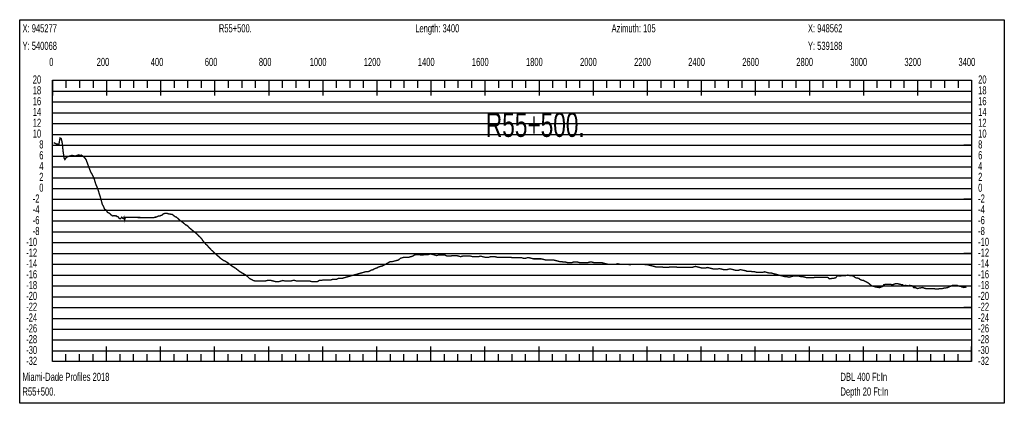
# Model space of a CAD drawing. Header units: inches. Extents: x 471865 to 538526, y 1054316 to 1102451.
# Tile 79 of 131: x 502745 to 506387, y 1094493 to 1095911. Entities that reach past the tile are written whole.
import ezdxf

# ---------------------------------------------------------------- set-up
doc = ezdxf.new("R2010")
doc.units = ezdxf.units.IN
doc.header["$MEASUREMENT"] = 0
for name, color, linetype in [('LABELS', 7, 'Continuous'), ('X_Gr1', 7, 'Continuous'), ('XSECTION', 7, 'Continuous')]:
    doc.layers.add(name, color=color, linetype=linetype)
doc.styles.get("Standard").update_dxf_attribs({"font": 'arial.ttf'})

msp = doc.modelspace()

# ---------------------------------------------------------------- linework, layer by layer
at = {"layer": 'X_Gr1', "color": 6, "linetype": 'Continuous', "lineweight": 18, "true_color": 0xff00ff, "transparency": 33554687, "const_width": 5}
msp.add_lwpolyline([(502870.9, 1095456.8), (502870.9, 1095456.8), (502880.8, 1095452), (502890, 1095450.7), (502894.3, 1095474.2), (502898.3, 1095472.4), (502901.8, 1095458.7), (502905.8, 1095422.8), (502909.5, 1095399.7), (502912.2, 1095394.5), (502917.5, 1095402.3), (502926.9, 1095406.6), (502931.9, 1095407.8), (502937.3, 1095409.7), (502943.3, 1095409.1), (502950.8, 1095407.3), (502955.5, 1095409.2), (502962.8, 1095411.8), (502968.3, 1095410.2), (502973.5, 1095410.7), (502979, 1095406.1), (502984.3, 1095402.5), (502990.6, 1095394.2), (502995.8, 1095379.7), (503001.4, 1095364.7), (503007.2, 1095349.9), (503015.6, 1095334), (503019.7, 1095326.1), (503026.1, 1095304.1), (503033.2, 1095288), (503045, 1095249.9), (503050.7, 1095228.5), (503055.1, 1095220.9), (503059.6, 1095210), (503065.2, 1095207.8), (503069.8, 1095199), (503074.3, 1095196.8), (503078.6, 1095194.8), (503083.3, 1095189.7), (503089, 1095185.6), (503093.2, 1095187.4), (503097.6, 1095186), (503101.5, 1095186.7), (503105.5, 1095183.6), (503110.2, 1095182.2), (503112.6, 1095177.2), (503116.7, 1095175.3), (503120.1, 1095178.5), (503122.7, 1095181.4), (503125, 1095178.1), (503129, 1095176.3), (503131, 1095181), (503133.1, 1095171.1), (503136.1, 1095181), (503141.3, 1095180.9), (503146.5, 1095180.8), (503151.7, 1095180.7), (503157, 1095180.6), (503162.2, 1095180.6), (503167.4, 1095180.5), (503172.6, 1095180.4), (503177.8, 1095180.3), (503183, 1095180.2), (503188.2, 1095180.2), (503193.4, 1095180.1), (503198.6, 1095180), (503203.8, 1095179.9), (503209, 1095179.8), (503214.2, 1095179.7), (503219.4, 1095179.7), (503224.6, 1095179.6), (503229.8, 1095179.5), (503235, 1095179.4), (503240.3, 1095179.4), (503245.6, 1095181.4), (503248.9, 1095181.4), (503253.5, 1095183.4), (503258, 1095185.4), (503263, 1095185.4), (503267.2, 1095187.4), (503271.7, 1095189.4), (503276.2, 1095193.4), (503281.6, 1095195.4), (503286.6, 1095195.4), (503291.3, 1095195.4), (503296.1, 1095193.4), (503300.8, 1095193.4), (503304.9, 1095191.4), (503309.5, 1095191.4), (503314.6, 1095187.4), (503319.5, 1095183.4), (503324.7, 1095181.4), (503329.3, 1095177.4), (503333.7, 1095173.4), (503338.1, 1095169.4), (503343.7, 1095165.4), (503349.2, 1095161.4), (503353.9, 1095157.4), (503358.3, 1095153.4), (503362.6, 1095151.4), (503368, 1095147.4), (503373.3, 1095141.4), (503378.3, 1095137.4), (503383, 1095133.4), (503388.1, 1095129.4), (503393.2, 1095125.4), (503398, 1095121.4), (503402.7, 1095117.4), (503407.6, 1095111.4), (503412.8, 1095107.4), (503418.1, 1095101.4), (503423.3, 1095093.4), (503428.4, 1095087.4), (503433.3, 1095081.4), (503438.3, 1095077.4), (503443.5, 1095071.4), (503449, 1095065.4), (503454.5, 1095059.4), (503459.7, 1095055.4), (503465.1, 1095049.4), (503470.6, 1095045.4), (503476.2, 1095039.4), (503481.8, 1095035.4), (503487.6, 1095029.4), (503493.4, 1095025.4), (503498.8, 1095021.4), (503504.3, 1095019.4), (503510.4, 1095015.4), (503517.1, 1095011.4), (503523.6, 1095005.4), (503529.5, 1095001.4), (503535.5, 1094997.4), (503542.5, 1094993.4), (503550.1, 1094987.4), (503557.4, 1094981.4), (503564.1, 1094977.4), (503570.8, 1094973.4), (503578.3, 1094969.4), (503586.3, 1094963.4), (503594.3, 1094955.4), (503602, 1094951.4), (503609, 1094947.4), (503615.6, 1094945.4), (503622.8, 1094945.4), (503630.6, 1094945.4), (503638.4, 1094945.4), (503646, 1094945.4), (503653.3, 1094945.4), (503660.4, 1094947.4), (503667.8, 1094947.4), (503675.2, 1094947.4), (503682.8, 1094945.4), (503690.7, 1094943.4), (503698, 1094943.4), (503704.9, 1094943.4), (503711.6, 1094945.4), (503718.8, 1094947.4), (503726.7, 1094945.4), (503734.3, 1094945.4), (503741.3, 1094945.4), (503748.1, 1094945.4), (503755.1, 1094947.4), (503762.3, 1094947.4), (503769.6, 1094945.4), (503776.6, 1094945.4), (503783.2, 1094945.4), (503790, 1094945.4), (503797.1, 1094945.4), (503804, 1094945.4), (503810.8, 1094945.4), (503817.6, 1094945.4), (503824.5, 1094943.4), (503831.9, 1094943.4), (503839.1, 1094943.4), (503846.1, 1094943.4), (503853.4, 1094947.4), (503860.7, 1094947.4), (503867.7, 1094949.4), (503874.4, 1094949.4), (503881.4, 1094949.4), (503888.7, 1094949.4), (503895.8, 1094949.4), (503902.8, 1094951.4), (503909.8, 1094951.4), (503917, 1094951.4), (503924, 1094955.4), (503931.1, 1094955.4), (503938.3, 1094955.4), (503945.4, 1094957.4), (503952.3, 1094959.4), (503959.2, 1094961.4), (503966.4, 1094963.4), (503973.8, 1094965.4), (503981, 1094967.4), (503988.1, 1094969.4), (503995.1, 1094971.4), (504002.3, 1094973.4), (504009.8, 1094975.4), (504017, 1094977.4), (504023.9, 1094979.4), (504030.7, 1094979.4), (504037.9, 1094981.4), (504045.3, 1094985.4), (504052.4, 1094987.4), (504059.1, 1094991.4), (504065.7, 1094993.4), (504072.8, 1094997.4), (504080.2, 1094999.4), (504087.6, 1095001.4), (504095, 1095005.4), (504102.1, 1095009.4), (504109, 1095013.4), (504116.3, 1095017.4), (504124.2, 1095017.4), (504132.3, 1095019.4), (504139.8, 1095021.4), (504146.8, 1095023.4), (504153.4, 1095029.4), (504160.3, 1095031.4), (504168.2, 1095033.4), (504176.6, 1095033.4), (504184.8, 1095033.4), (504192.1, 1095035.4), (504198.6, 1095037.4), (504205.4, 1095041.4), (504212.8, 1095043.4), (504220.8, 1095043.4), (504229, 1095041.4), (504236.4, 1095041.4), (504243.1, 1095043.4), (504249.7, 1095043.4), (504256.8, 1095043.4), (504264.6, 1095045.4), (504273, 1095043.4), (504281.1, 1095041.4), (504287.8, 1095039.4), (504293.9, 1095041.4), (504301.1, 1095041.4), (504309.4, 1095041.4), (504317.9, 1095041.4), (504325.4, 1095037.4), (504332.1, 1095037.4), (504338.8, 1095037.4), (504345.9, 1095039.4), (504353.4, 1095039.4), (504361, 1095039.4), (504368.7, 1095037.4), (504376.2, 1095035.4), (504383.5, 1095037.4), (504390.7, 1095037.4), (504397.6, 1095037.4), (504404.8, 1095037.4), (504412.6, 1095037.4), (504420.5, 1095035.4), (504428, 1095035.4), (504435, 1095035.4), (504442, 1095035.4), (504449.6, 1095037.4), (504457.6, 1095035.4), (504465.6, 1095033.4), (504473.1, 1095033.4), (504480.5, 1095033.4), (504487.8, 1095035.4), (504495.5, 1095035.4), (504503.1, 1095035.4), (504510.4, 1095033.4), (504517.6, 1095033.4), (504524.9, 1095033.4), (504532.3, 1095033.4), (504539.6, 1095033.4), (504546.3, 1095033.4), (504553.1, 1095033.4), (504560.5, 1095033.4), (504568.1, 1095031.4), (504575.2, 1095031.4), (504581.4, 1095031.4), (504587.7, 1095031.4), (504594.7, 1095031.4), (504602.2, 1095031.4), (504609.2, 1095029.4), (504615.9, 1095029.4), (504622.8, 1095031.4), (504630, 1095031.4), (504637.7, 1095029.4), (504645.5, 1095027.4), (504652.7, 1095027.4), (504659.6, 1095027.4), (504666.5, 1095027.4), (504673.8, 1095027.4), (504681.8, 1095025.4), (504689.6, 1095023.4), (504696.7, 1095023.4), (504703.6, 1095023.4), (504711, 1095023.4), (504718.9, 1095023.4), (504726.7, 1095021.4), (504734.5, 1095019.4), (504741.7, 1095017.4), (504748.6, 1095017.4), (504756.1, 1095015.4), (504764.2, 1095015.4), (504772.3, 1095013.4), (504780, 1095013.4), (504787, 1095013.4), (504793.8, 1095015.4), (504800.9, 1095015.4), (504808.5, 1095015.4), (504816.5, 1095013.4), (504824.6, 1095013.4), (504832.2, 1095013.4), (504839.2, 1095013.4), (504846.3, 1095013.4), (504853.7, 1095015.4), (504861.3, 1095015.4), (504868.9, 1095013.4), (504876.5, 1095013.4), (504883.9, 1095013.4), (504890.9, 1095013.4), (504897.8, 1095013.4), (504905.1, 1095011.4), (504913, 1095009.4), (504921.2, 1095007.4), (504928.7, 1095007.4), (504935.7, 1095007.4), (504942.8, 1095007.4), (504950.3, 1095007.4), (504957.9, 1095009.4), (504965.2, 1095007.4), (504972.5, 1095007.4), (504979.8, 1095007.4), (504987.4, 1095007.4), (504995.2, 1095007.4), (505002.6, 1095005.4), (505009.5, 1095007.4), (505016.2, 1095007.4), (505023.2, 1095007.4), (505030.9, 1095007.4), (505038.9, 1095007.4), (505046.7, 1095007.4), (505053.9, 1095007.4), (505060.8, 1095005.4), (505068.2, 1095005.4), (505076.1, 1095003.4), (505084.1, 1095001.4), (505091.7, 1094999.4), (505098.7, 1094997.4), (505105.7, 1094997.4), (505113, 1094997.4), (505120.6, 1094997.4), (505128.9, 1094995.4), (505136.5, 1094995.4), (505143.4, 1094995.4), (505150.2, 1094997.4), (505157.4, 1094997.4), (505165.2, 1094997.4), (505173, 1094997.4), (505180.6, 1094995.4), (505187.4, 1094995.4), (505194, 1094995.4), (505201.3, 1094995.4), (505209.1, 1094995.4), (505217.1, 1094995.4), (505224.6, 1094995.4), (505231.2, 1094995.4), (505237.7, 1094997.4), (505244.8, 1094999.4), (505252.8, 1094997.4), (505261, 1094995.4), (505268.6, 1094993.4), (505275.3, 1094993.4), (505281.7, 1094993.4), (505288.9, 1094995.4), (505297.2, 1094993.4), (505305.5, 1094991.4), (505313, 1094989.4), (505319.1, 1094989.4), (505325.5, 1094989.4), (505333, 1094991.4), (505341.3, 1094989.4), (505349.2, 1094987.4), (505355.6, 1094987.4), (505361.7, 1094987.4), (505368.5, 1094989.4), (505376.6, 1094989.4), (505384.9, 1094987.4), (505392, 1094985.4), (505398.2, 1094985.4), (505404.5, 1094985.4), (505411.8, 1094987.4), (505419.8, 1094985.4), (505431.1, 1094983.4), (505434.8, 1094981.4), (505441.8, 1094981.4), (505449, 1094981.4), (505456.9, 1094979.4), (505464.6, 1094979.4), (505472.1, 1094977.4), (505479.1, 1094977.4), (505486, 1094977.4), (505493.4, 1094977.4), (505500.8, 1094979.4), (505508.4, 1094977.4), (505516, 1094975.4), (505523.4, 1094975.4), (505530.9, 1094973.4), (505538.4, 1094971.4), (505546, 1094969.4), (505553.5, 1094967.4), (505560.8, 1094965.4), (505568.5, 1094963.4), (505576.1, 1094961.4), (505583.7, 1094961.4), (505590.9, 1094959.4), (505598, 1094961.4), (505605.4, 1094963.4), (505612.9, 1094963.4), (505620.6, 1094963.4), (505628.2, 1094963.4), (505635.4, 1094961.4), (505642.6, 1094961.4), (505649.8, 1094959.4), (505657.8, 1094957.4), (505665.7, 1094957.4), (505676.9, 1094957.4), (505680.7, 1094957.4), (505688.1, 1094959.4), (505695.7, 1094959.4), (505703.2, 1094959.4), (505710.7, 1094959.4), (505718.3, 1094959.4), (505725.9, 1094959.4), (505733.5, 1094959.4), (505740.7, 1094953.4), (505751.9, 1094955.4), (505755.8, 1094955.4), (505763.4, 1094957.4), (505771, 1094965.4), (505778, 1094963.4), (505788.7, 1094965.4), (505792.5, 1094965.4), (505800.4, 1094965.4), (505808.3, 1094967.4), (505815.6, 1094965.4), (505822.3, 1094965.4), (505829.6, 1094963.4), (505837.2, 1094957.4), (505848.9, 1094955.4), (505852.8, 1094951.4), (505863.4, 1094947.4), (505867, 1094947.4), (505874.3, 1094943.4), (505882.2, 1094939.4), (505889.9, 1094933.4), (505897, 1094927.4), (505904.4, 1094925.4), (505911.7, 1094923.4), (505922.9, 1094921.4), (505926.7, 1094921.4), (505937.5, 1094925.4), (505941.2, 1094931.4), (505948.7, 1094933.4), (505956.7, 1094933.4), (505964.4, 1094933.4), (505974.9, 1094931.4), (505978.4, 1094933.4), (505985.3, 1094935.4), (505992.9, 1094935.4), (506000.7, 1094933.4), (506011.1, 1094931.4), (506014.5, 1094927.4), (506021, 1094929.4), (506032.3, 1094927.4), (506036.3, 1094929.4), (506048, 1094927.4), (506051.8, 1094921.4), (506058.6, 1094921.4), (506065.6, 1094917.4), (506073.4, 1094919.4), (506085.7, 1094921.4), (506089.7, 1094919.4), (506096.8, 1094917.4), (506107, 1094917.4), (506110.7, 1094917.4), (506122.6, 1094917.4), (506126.7, 1094917.4), (506134.1, 1094915.4), (506143.7, 1094915.4), (506146.9, 1094917.4), (506158, 1094917.4), (506165.6, 1094919.4), (506169.2, 1094919.4), (506178.6, 1094921.4), (506181.6, 1094923.4), (506192.3, 1094927.4), (506196.2, 1094929.4), (506203.7, 1094929.4), (506213.4, 1094929.4), (506216.6, 1094927.4), (506226.8, 1094925.4), (506230.6, 1094923.4), (506237.8, 1094921.4), (506247.4, 1094923.4)], dxfattribs=at)
at = {"layer": 'XSECTION', "color": 18, "linetype": 'Continuous', "true_color": 0x000000}
for points in [[(502745, 1095911.4), (506387.4, 1095911.4), (506387.4, 1094493.4), (502745, 1094493.4), (502745, 1095911.4)], [(502866.2, 1095687.4), (506266.2, 1095687.4), (506266.2, 1094647.4), (502866.2, 1094647.4), (502866.2, 1095687.4)], [(502866.2, 1095687.4), (502866.2, 1095631)], [(502866.2, 1095687.4), (502866.2, 1095631)], [(502866.2, 1095687.4), (502866.2, 1095659.4)], [(502866.2, 1095687.4), (502866.2, 1095659.4)], [(502916.2, 1095687.4), (502916.2, 1095659.4)], [(502966.2, 1095687.4), (502966.2, 1095659.4)], [(503016.2, 1095687.4), (503016.2, 1095659.4)], [(503066.2, 1095687.4), (503066.2, 1095631)], [(503066.2, 1095687.4), (503066.2, 1095659.4)], [(503116.2, 1095687.4), (503116.2, 1095659.4)], [(503166.2, 1095687.4), (503166.2, 1095659.4)], [(503216.2, 1095687.4), (503216.2, 1095659.4)], [(503266.2, 1095687.4), (503266.2, 1095631)], [(503266.2, 1095687.4), (503266.2, 1095659.4)], [(503316.2, 1095687.4), (503316.2, 1095659.4)], [(503366.2, 1095687.4), (503366.2, 1095659.4)], [(503416.2, 1095687.4), (503416.2, 1095659.4)], [(503466.2, 1095687.4), (503466.2, 1095631)], [(503466.2, 1095687.4), (503466.2, 1095659.4)], [(503516.2, 1095687.4), (503516.2, 1095659.4)], [(503566.2, 1095687.4), (503566.2, 1095659.4)], [(503616.2, 1095687.4), (503616.2, 1095659.4)], [(503666.2, 1095687.4), (503666.2, 1095631)], [(503666.2, 1095687.4), (503666.2, 1095659.4)], [(503716.2, 1095687.4), (503716.2, 1095659.4)], [(503766.2, 1095687.4), (503766.2, 1095659.4)], [(503816.2, 1095687.4), (503816.2, 1095659.4)], [(503866.2, 1095687.4), (503866.2, 1095631)], [(503866.2, 1095687.4), (503866.2, 1095659.4)], [(503916.2, 1095687.4), (503916.2, 1095659.4)], [(503966.2, 1095687.4), (503966.2, 1095659.4)], [(504016.2, 1095687.4), (504016.2, 1095659.4)], [(504066.2, 1095687.4), (504066.2, 1095631)], [(504066.2, 1095687.4), (504066.2, 1095659.4)], [(504116.2, 1095687.4), (504116.2, 1095659.4)], [(504166.2, 1095687.4), (504166.2, 1095659.4)], [(504216.2, 1095687.4), (504216.2, 1095659.4)], [(504266.2, 1095687.4), (504266.2, 1095631)], [(504266.2, 1095687.4), (504266.2, 1095659.4)], [(504316.2, 1095687.4), (504316.2, 1095659.4)], [(504366.2, 1095687.4), (504366.2, 1095659.4)], [(504416.2, 1095687.4), (504416.2, 1095659.4)], [(504466.2, 1095687.4), (504466.2, 1095631)], [(504466.2, 1095687.4), (504466.2, 1095659.4)], [(504516.2, 1095687.4), (504516.2, 1095659.4)], [(504566.2, 1095687.4), (504566.2, 1095659.4)], [(504616.2, 1095687.4), (504616.2, 1095659.4)], [(504666.2, 1095687.4), (504666.2, 1095631)], [(504666.2, 1095687.4), (504666.2, 1095659.4)], [(504716.2, 1095687.4), (504716.2, 1095659.4)], [(504766.2, 1095687.4), (504766.2, 1095659.4)], [(504816.2, 1095687.4), (504816.2, 1095659.4)], [(504866.2, 1095687.4), (504866.2, 1095631)], [(504866.2, 1095687.4), (504866.2, 1095659.4)], [(504916.2, 1095687.4), (504916.2, 1095659.4)], [(504966.2, 1095687.4), (504966.2, 1095659.4)], [(505016.2, 1095687.4), (505016.2, 1095659.4)], [(505066.2, 1095687.4), (505066.2, 1095631)], [(505066.2, 1095687.4), (505066.2, 1095659.4)], [(505116.2, 1095687.4), (505116.2, 1095659.4)], [(505166.2, 1095687.4), (505166.2, 1095659.4)], [(505216.2, 1095687.4), (505216.2, 1095659.4)], [(505266.2, 1095687.4), (505266.2, 1095631)], [(505266.2, 1095687.4), (505266.2, 1095659.4)], [(505316.2, 1095687.4), (505316.2, 1095659.4)], [(505366.2, 1095687.4), (505366.2, 1095659.4)], [(505416.2, 1095687.4), (505416.2, 1095659.4)], [(505466.2, 1095687.4), (505466.2, 1095631)], [(505466.2, 1095687.4), (505466.2, 1095659.4)], [(505516.2, 1095687.4), (505516.2, 1095659.4)], [(505566.2, 1095687.4), (505566.2, 1095659.4)], [(505616.2, 1095687.4), (505616.2, 1095659.4)], [(505666.2, 1095687.4), (505666.2, 1095631)], [(505666.2, 1095687.4), (505666.2, 1095659.4)], [(505716.2, 1095687.4), (505716.2, 1095659.4)], [(505766.2, 1095687.4), (505766.2, 1095659.4)], [(505816.2, 1095687.4), (505816.2, 1095659.4)], [(505866.2, 1095687.4), (505866.2, 1095631)], [(505866.2, 1095687.4), (505866.2, 1095659.4)], [(505916.2, 1095687.4), (505916.2, 1095659.4)], [(505966.2, 1095687.4), (505966.2, 1095659.4)], [(506016.2, 1095687.4), (506016.2, 1095659.4)], [(506066.2, 1095687.4), (506066.2, 1095631)], [(506066.2, 1095687.4), (506066.2, 1095659.4)], [(506116.2, 1095687.4), (506116.2, 1095659.4)], [(506166.2, 1095687.4), (506166.2, 1095659.4)], [(506216.2, 1095687.4), (506216.2, 1095659.4)], [(506266.2, 1095687.4), (506266.2, 1095631)], [(506266.2, 1095687.4), (506266.2, 1095659.4)], [(502866.2, 1095447.4), (502894.2, 1095447.4)], [(506266.2, 1095447.4), (506238.2, 1095447.4)], [(502866.2, 1095247.4), (502894.2, 1095247.4)], [(506266.2, 1095247.4), (506238.2, 1095247.4)], [(502866.2, 1095047.4), (502894.2, 1095047.4)], [(506266.2, 1095047.4), (506238.2, 1095047.4)], [(502866.2, 1094847.4), (502894.2, 1094847.4)], [(506266.2, 1094847.4), (506238.2, 1094847.4)], [(502866.2, 1094647.4), (502866.2, 1094703.8)], [(502866.2, 1094647.4), (502866.2, 1094703.8)], [(503066.2, 1094647.4), (503066.2, 1094703.8)], [(503266.2, 1094647.4), (503266.2, 1094703.8)], [(503466.2, 1094647.4), (503466.2, 1094703.8)], [(503666.2, 1094647.4), (503666.2, 1094703.8)], [(503866.2, 1094647.4), (503866.2, 1094703.8)], [(504066.2, 1094647.4), (504066.2, 1094703.8)], [(504266.2, 1094647.4), (504266.2, 1094703.8)], [(504466.2, 1094647.4), (504466.2, 1094703.8)], [(504666.2, 1094647.4), (504666.2, 1094703.8)], [(504866.2, 1094647.4), (504866.2, 1094703.8)], [(505066.2, 1094647.4), (505066.2, 1094703.8)], [(505266.2, 1094647.4), (505266.2, 1094703.8)], [(505466.2, 1094647.4), (505466.2, 1094703.8)], [(505666.2, 1094647.4), (505666.2, 1094703.8)], [(505866.2, 1094647.4), (505866.2, 1094703.8)], [(506066.2, 1094647.4), (506066.2, 1094703.8)], [(506266.2, 1094647.4), (506266.2, 1094703.8)], [(502866.2, 1094647.4), (502866.2, 1094675.4)], [(502866.2, 1094647.4), (502866.2, 1094675.4)], [(502916.2, 1094647.4), (502916.2, 1094675.4)], [(502966.2, 1094647.4), (502966.2, 1094675.4)], [(503016.2, 1094647.4), (503016.2, 1094675.4)], [(503066.2, 1094647.4), (503066.2, 1094675.4)], [(503116.2, 1094647.4), (503116.2, 1094675.4)], [(503166.2, 1094647.4), (503166.2, 1094675.4)], [(503216.2, 1094647.4), (503216.2, 1094675.4)], [(503266.2, 1094647.4), (503266.2, 1094675.4)], [(503316.2, 1094647.4), (503316.2, 1094675.4)], [(503366.2, 1094647.4), (503366.2, 1094675.4)], [(503416.2, 1094647.4), (503416.2, 1094675.4)], [(503466.2, 1094647.4), (503466.2, 1094675.4)], [(503516.2, 1094647.4), (503516.2, 1094675.4)], [(503566.2, 1094647.4), (503566.2, 1094675.4)], [(503616.2, 1094647.4), (503616.2, 1094675.4)], [(503666.2, 1094647.4), (503666.2, 1094675.4)], [(503716.2, 1094647.4), (503716.2, 1094675.4)], [(503766.2, 1094647.4), (503766.2, 1094675.4)], [(503816.2, 1094647.4), (503816.2, 1094675.4)], [(503866.2, 1094647.4), (503866.2, 1094675.4)], [(503916.2, 1094647.4), (503916.2, 1094675.4)], [(503966.2, 1094647.4), (503966.2, 1094675.4)], [(504016.2, 1094647.4), (504016.2, 1094675.4)], [(504066.2, 1094647.4), (504066.2, 1094675.4)], [(504116.2, 1094647.4), (504116.2, 1094675.4)], [(504166.2, 1094647.4), (504166.2, 1094675.4)], [(504216.2, 1094647.4), (504216.2, 1094675.4)], [(504266.2, 1094647.4), (504266.2, 1094675.4)], [(504316.2, 1094647.4), (504316.2, 1094675.4)], [(504366.2, 1094647.4), (504366.2, 1094675.4)], [(504416.2, 1094647.4), (504416.2, 1094675.4)], [(504466.2, 1094647.4), (504466.2, 1094675.4)], [(504516.2, 1094647.4), (504516.2, 1094675.4)], [(504566.2, 1094647.4), (504566.2, 1094675.4)], [(504616.2, 1094647.4), (504616.2, 1094675.4)], [(504666.2, 1094647.4), (504666.2, 1094675.4)], [(504716.2, 1094647.4), (504716.2, 1094675.4)], [(504766.2, 1094647.4), (504766.2, 1094675.4)], [(504816.2, 1094647.4), (504816.2, 1094675.4)], [(504866.2, 1094647.4), (504866.2, 1094675.4)], [(504916.2, 1094647.4), (504916.2, 1094675.4)], [(504966.2, 1094647.4), (504966.2, 1094675.4)], [(505016.2, 1094647.4), (505016.2, 1094675.4)], [(505066.2, 1094647.4), (505066.2, 1094675.4)], [(505116.2, 1094647.4), (505116.2, 1094675.4)], [(505166.2, 1094647.4), (505166.2, 1094675.4)], [(505216.2, 1094647.4), (505216.2, 1094675.4)], [(505266.2, 1094647.4), (505266.2, 1094675.4)], [(505316.2, 1094647.4), (505316.2, 1094675.4)], [(505366.2, 1094647.4), (505366.2, 1094675.4)], [(505416.2, 1094647.4), (505416.2, 1094675.4)], [(505466.2, 1094647.4), (505466.2, 1094675.4)], [(505516.2, 1094647.4), (505516.2, 1094675.4)], [(505566.2, 1094647.4), (505566.2, 1094675.4)], [(505616.2, 1094647.4), (505616.2, 1094675.4)], [(505666.2, 1094647.4), (505666.2, 1094675.4)], [(505716.2, 1094647.4), (505716.2, 1094675.4)], [(505766.2, 1094647.4), (505766.2, 1094675.4)], [(505816.2, 1094647.4), (505816.2, 1094675.4)], [(505866.2, 1094647.4), (505866.2, 1094675.4)], [(505916.2, 1094647.4), (505916.2, 1094675.4)], [(505966.2, 1094647.4), (505966.2, 1094675.4)], [(506016.2, 1094647.4), (506016.2, 1094675.4)], [(506066.2, 1094647.4), (506066.2, 1094675.4)], [(506116.2, 1094647.4), (506116.2, 1094675.4)], [(506166.2, 1094647.4), (506166.2, 1094675.4)], [(506216.2, 1094647.4), (506216.2, 1094675.4)], [(506266.2, 1094647.4), (506266.2, 1094675.4)]]:
    msp.add_lwpolyline(points, dxfattribs=at)
at = {"layer": 'XSECTION', "color": 18, "true_color": 0x000000}
for points in [[(502866.2, 1095647.4), (506266.2, 1095647.4)], [(502866.2, 1095607.4), (506266.2, 1095607.4)], [(502866.2, 1095567.4), (506266.2, 1095567.4)], [(502866.2, 1095527.4), (506266.2, 1095527.4)], [(502866.2, 1095487.4), (506266.2, 1095487.4)], [(502866.2, 1095447.4), (506266.2, 1095447.4)], [(502866.2, 1095407.4), (506266.2, 1095407.4)], [(502866.2, 1095367.4), (506266.2, 1095367.4)], [(502866.2, 1095327.4), (506266.2, 1095327.4)], [(502866.2, 1095287.4), (506266.2, 1095287.4)], [(502866.2, 1095247.4), (506266.2, 1095247.4)], [(502866.2, 1095207.4), (506266.2, 1095207.4)], [(502866.2, 1095167.4), (506266.2, 1095167.4)], [(502866.2, 1095127.4), (506266.2, 1095127.4)], [(502866.2, 1095087.4), (506266.2, 1095087.4)], [(502866.2, 1095047.4), (506266.2, 1095047.4)], [(502866.2, 1095007.4), (506266.2, 1095007.4)], [(502866.2, 1094967.4), (506266.2, 1094967.4)], [(502866.2, 1094927.4), (506266.2, 1094927.4)], [(502866.2, 1094887.4), (506266.2, 1094887.4)], [(502866.2, 1094847.4), (506266.2, 1094847.4)], [(502866.2, 1094807.4), (506266.2, 1094807.4)], [(502866.2, 1094767.4), (506266.2, 1094767.4)], [(502866.2, 1094727.4), (506266.2, 1094727.4)], [(502866.2, 1094687.4), (506266.2, 1094687.4)]]:
    msp.add_lwpolyline(points, dxfattribs=at)

# ---------------------------------------------------------------- texts
at = {"layer": 'LABELS', "color": 18, "true_color": 0x000000, "width": 0.666667}
for s, height, p in [('X: 945277', 30, (502755.4, 1095864.6)), ('R55+500.', 30, (503481.8, 1095864.6)), ('Length: 3400', 30, (504208.2, 1095864.6)), ('Azimuth: 105', 30, (504934.6, 1095864.6)), ('X: 948562', 30, (505661, 1095864.6)), ('Y: 540068', 30, (502755.4, 1095799.8)), ('Y: 539188', 30, (505661, 1095799.8)), ('0', 30, (502854.2, 1095740.2)), ('0', 30, (502854.2, 1095740.2)), ('200', 30, (503029.8, 1095740.2)), ('400', 30, (503229.8, 1095740.2)), ('600', 30, (503429.8, 1095740.2)), ('800', 30, (503629.8, 1095740.2)), ('1000', 30, (503817.8, 1095740.2)), ('1200', 30, (504017.8, 1095740.2)), ('1400', 30, (504217.8, 1095740.2)), ('1600', 30, (504417.8, 1095740.2)), ('1800', 30, (504617.8, 1095740.2)), ('2000', 30, (504817.8, 1095740.2)), ('2200', 30, (505017.8, 1095740.2)), ('2400', 30, (505217.8, 1095740.2)), ('2600', 30, (505417.8, 1095740.2)), ('2800', 30, (505617.8, 1095740.2)), ('3000', 30, (505817.8, 1095740.2)), ('3200', 30, (506017.8, 1095740.2)), ('3400', 30, (506217.8, 1095740.2)), ('20', 30, (502793.4, 1095675.4)), ('20', 30, (506290.6, 1095675.4)), ('18', 30, (502793.4, 1095635.4)), ('18', 30, (506290.6, 1095635.4)), ('16', 30, (502793.4, 1095595.4)), ('16', 30, (506290.6, 1095595.4)), ('14', 30, (502793.4, 1095555.4)), ('R55+500.', 90, (504469.4, 1095478.2)), ('14', 30, (506290.6, 1095555.4)), ('12', 30, (502793.4, 1095515.4)), ('12', 30, (506290.6, 1095515.4)), ('10', 30, (502793.4, 1095475.4)), ('10', 30, (506290.6, 1095475.4)), ('8', 30, (502817.4, 1095435.4)), ('8', 30, (506290.6, 1095435.4)), ('6', 30, (502817.4, 1095395.4)), ('6', 30, (506290.6, 1095395.4)), ('4', 30, (502817.4, 1095355.4)), ('4', 30, (506290.6, 1095355.4)), ('2', 30, (502817.4, 1095315.4)), ('2', 30, (506290.6, 1095315.4)), ('0', 30, (502817.4, 1095275.4)), ('0', 30, (506290.6, 1095275.4)), ('-2', 30, (502793.4, 1095235.4)), ('-2', 30, (506290.6, 1095235.4)), ('-4', 30, (502793.4, 1095195.4)), ('-4', 30, (506290.6, 1095195.4)), ('-6', 30, (502793.4, 1095155.4)), ('-6', 30, (506290.6, 1095155.4)), ('-8', 30, (502793.4, 1095115.4)), ('-8', 30, (506290.6, 1095115.4)), ('-10', 30, (502769, 1095075.4)), ('-10', 30, (506290.6, 1095075.4)), ('-12', 30, (502769, 1095035.4)), ('-12', 30, (506290.6, 1095035.4)), ('-14', 30, (502769, 1094995.4)), ('-14', 30, (506290.6, 1094995.4)), ('-16', 30, (502769, 1094955.4)), ('-16', 30, (506290.6, 1094955.4)), ('-18', 30, (502769, 1094915.4)), ('-18', 30, (506290.6, 1094915.4)), ('-20', 30, (502769, 1094875.4)), ('-20', 30, (506290.6, 1094875.4)), ('-22', 30, (502769, 1094835.4)), ('-22', 30, (506290.6, 1094835.4)), ('-24', 30, (502769, 1094795.4)), ('-24', 30, (506290.6, 1094795.4)), ('-26', 30, (502769, 1094755.4)), ('-26', 30, (506290.6, 1094755.4)), ('-28', 30, (502769, 1094715.4)), ('-28', 30, (506290.6, 1094715.4)), ('-30', 30, (502769, 1094675.4)), ('-30', 30, (506290.6, 1094675.4)), ('-32', 30, (502769, 1094635.4)), ('-32', 30, (506290.6, 1094635.4)), ('Miami-Dade Profiles 2018', 30, (502755.4, 1094576.2)), ('DBL 400 Ft:In', 30, (505781.4, 1094576.2)), ('R55+500.', 30, (502755.4, 1094521.8)), ('Depth 20 Ft:In', 30, (505781.4, 1094521.8))]:
    msp.add_text(s, height=height, dxfattribs=at).set_placement(p)

doc.saveas('drawing.dxf')
